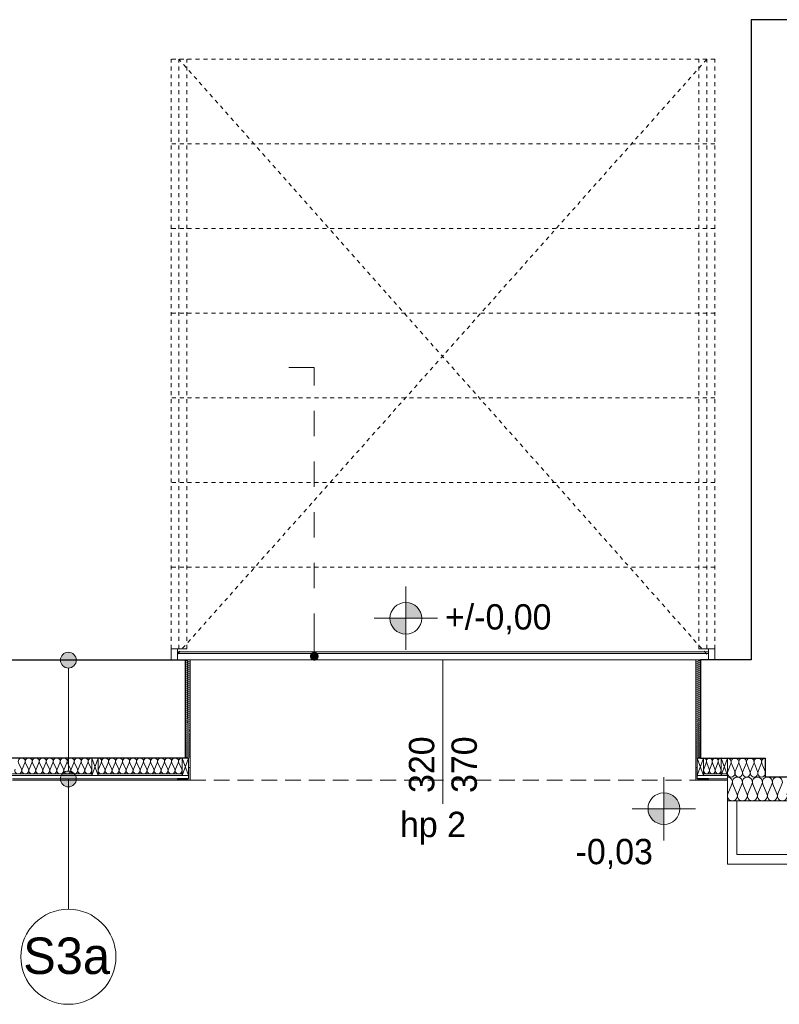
# Model space of a CAD drawing. Extents: x -515158 to -464725, y 20769 to 114053.
# Tile 17 of 69: x -493563 to -488771, y 31423 to 37638. Entities that reach past the tile are written whole.
import ezdxf

# ---------------------------------------------------------------- set-up
doc = ezdxf.new("R2010")
doc.units = 0
doc.header["$MEASUREMENT"] = 0
for name, pattern in [('Hidden Line', [50, 25, -25]), ('Krawędzie ukryte', [150, 100, -50]), ('Przerywana', [320, 160, -160])]:
    doc.linetypes.add(name, pattern=pattern)
for name, color, linetype, lineweight in [('#podkład', 252, 'Continuous', 9), ('Arch ocieplenie_Nr_Pióra__21', 252, 'Continuous', 9), ('Arch ocieplenie_Nr_Pióra__25', 252, 'Continuous', 15), ('Arch ocieplenie_Nr_Pióra__44', 252, 'Continuous', 9), ('Arch opisy_Nr_Pióra__1', 252, 'Continuous', 25), ('Arch opisy_Nr_Pióra__21', 252, 'Continuous', 9), ('Arch stropy_Nr_Pióra__21', 252, 'Continuous', 9), ('Arch teren_Nr_Pióra__5', 252, 'Continuous', 13), ('Arch wykończenie_Nr_Pióra__3', 252, 'Continuous', 18), ('Arch wykończenie_Nr_Pióra__9', 252, 'Continuous', 9), ('INWENT RZĘDNE_Nr_Pióra__21', 252, 'Continuous', 9), ('INWENT. DRZWI_Nr_Pióra__21', 252, 'Continuous', 9), ('INWENT. OKNA_Nr_Pióra__21', 252, 'Continuous', 9), ('INWENT. OKNA_Nr_Pióra__5', 252, 'Continuous', 13), ('INWENT.ŚCIANY_Nr_Pióra__1', 252, 'Continuous', 25), ('Istniejące stropy_Nr_Pióra__5', 252, 'Continuous', 13)]:
    doc.layers.add(name, color=color, linetype=linetype, lineweight=lineweight)
doc.styles.add('GENERATED_STYLE_3', font='txt')
doc.styles.add('GENERATED_STYLE_7', font='txt')

# ---------------------------------------------------------------- blocks, each defined once
blk = doc.blocks.new('ARROWHEAD_11')
at = {"color": 0, "linetype": 'Continuous', "lineweight": 0}
blk.add_line((0, 0), (-1, 0), dxfattribs=at)
at = {"color": 0, "linetype": 'Continuous', "lineweight": 0, "const_width": 0.25, "flags": 128}
blk.add_lwpolyline([(-0.125, 0, 1), (0.125, 0, 1)], format="xyb", close=True, dxfattribs=at)
blk = doc.blocks.new('parter')
at = {"layer": 'Arch opisy_Nr_Pióra__21', "linetype": 'Continuous'}
for points in [[(-493205.8, 33595.6), (-493209.6, 33614.8), (-493220.4, 33631), (-493236.6, 33641.8), (-493255.8, 33645.6), (-493274.9, 33641.8), (-493291.1, 33631), (-493302, 33614.8), (-493305.8, 33595.6), (-493302, 33576.5), (-493291.1, 33560.3), (-493274.9, 33549.4), (-493255.8, 33545.6), (-493236.6, 33549.4), (-493220.4, 33560.3), (-493209.6, 33576.5)], [(-493205.8, 32845.6), (-493209.6, 32864.8), (-493220.4, 32881), (-493236.6, 32891.8), (-493255.8, 32895.6), (-493274.9, 32891.8), (-493291.1, 32881), (-493302, 32864.8), (-493305.8, 32845.6), (-493302, 32826.5), (-493291.1, 32810.3), (-493274.9, 32799.4), (-493255.8, 32795.6), (-493236.6, 32799.4), (-493220.4, 32810.3), (-493209.6, 32826.5)]]:
    blk.add_hatch(color=252, dxfattribs=at).paths.add_polyline_path(points, flags=0)
at = {"layer": 'INWENT RZĘDNE_Nr_Pióra__21', "linetype": 'Continuous'}
for points in [[(-491126.8, 33859.6), (-491026.8, 33859.6), (-491034.4, 33897.8), (-491056.1, 33930.3), (-491088.5, 33952), (-491126.8, 33959.6)], [(-491126.8, 33859.6), (-491226.8, 33859.6), (-491219.2, 33821.3), (-491197.5, 33788.9), (-491165.1, 33767.2), (-491126.8, 33759.6)], [(-489499.1, 32657.6), (-489399.1, 32657.6), (-489406.8, 32695.9), (-489428.4, 32728.3), (-489460.9, 32750), (-489499.1, 32757.6)], [(-489499.1, 32657.6), (-489599.1, 32657.6), (-489591.5, 32619.4), (-489569.9, 32586.9), (-489537.4, 32565.2), (-489499.1, 32557.6)]]:
    blk.add_hatch(color=252, dxfattribs=at).paths.add_polyline_path(points, flags=0)
at = {"layer": 'Arch ocieplenie_Nr_Pióra__21', "color": 252, "linetype": 'Continuous'}
for p, q in [((-492498.3, 32917.6), (-492498.3, 32847.6)), ((-492488.3, 32917.6), (-492498.3, 32917.6)), ((-492488.3, 32837.6), (-492488.3, 32917.6)), ((-489298.3, 32917.6), (-489288.3, 32917.6)), ((-489298.3, 32837.6), (-489298.3, 32917.6)), ((-489288.3, 32917.6), (-489288.3, 32847.6)), ((-492568.3, 32847.6), (-492568.3, 32837.6)), ((-492498.3, 32847.6), (-492568.3, 32847.6)), ((-492568.3, 32837.6), (-492488.3, 32837.6)), ((-489218.3, 32837.6), (-489298.3, 32837.6)), ((-489288.3, 32847.6), (-489218.3, 32847.6)), ((-489218.3, 32847.6), (-489218.3, 32837.6))]:
    blk.add_line(p, q, dxfattribs=at)
at = {"layer": 'Arch ocieplenie_Nr_Pióra__25', "color": 252, "linetype": 'Continuous', "lineweight": 0}
for points in [[(-492488.3, 32837.6), (-492498.3, 32917.6), (-492488.3, 32917.6)], [(-492498.3, 32837.6), (-492498.3, 32917.6), (-492488.3, 32837.6)], [(-489288.3, 32837.6), (-489298.3, 32917.6), (-489288.3, 32917.6)], [(-489298.3, 32837.6), (-489298.3, 32917.6), (-489288.3, 32837.6)], [(-492498.3, 32837.6), (-492568.3, 32847.6), (-492498.3, 32847.6)], [(-492568.3, 32837.6), (-492568.3, 32847.6), (-492498.3, 32837.6)], [(-489218.3, 32837.6), (-489288.3, 32847.6), (-489218.3, 32847.6)], [(-489288.3, 32837.6), (-489288.3, 32847.6), (-489218.3, 32837.6)]]:
    blk.add_solid(points, dxfattribs=at)
at = {"layer": 'Arch ocieplenie_Nr_Pióra__44', "color": 252, "linetype": 'Continuous'}
for p, q in [((-492509.4, 33591.8), (-492497.3, 33597.1)), ((-492497.3, 33585.5), (-492509.4, 33590.8)), ((-492509.4, 33579.2), (-492497.3, 33584.4)), ((-492497.3, 33572.9), (-492509.4, 33578.1)), ((-492509.4, 33566.5), (-492497.3, 33571.8)), ((-492497.3, 33560.2), (-492509.4, 33565.5)), ((-492509.4, 33553.9), (-492497.3, 33559.1)), ((-489277.3, 33591.8), (-489289.4, 33597.1)), ((-489289.4, 33585.5), (-489277.3, 33590.8)), ((-489277.3, 33579.2), (-489289.4, 33584.4)), ((-489289.4, 33572.9), (-489277.3, 33578.1)), ((-489277.3, 33566.5), (-489289.4, 33571.8)), ((-489289.4, 33560.2), (-489277.3, 33565.5)), ((-489277.3, 33553.9), (-489289.4, 33559.1)), ((-492497.3, 33547.6), (-492509.4, 33552.8)), ((-492509.4, 33541.2), (-492497.3, 33546.5)), ((-492497.3, 33534.9), (-492509.4, 33540.2)), ((-492509.4, 33528.6), (-492497.3, 33533.8)), ((-492497.3, 33522.2), (-492509.4, 33527.5)), ((-492509.4, 33515.9), (-492497.3, 33521.2)), ((-492497.3, 33509.6), (-492509.4, 33514.9)), ((-492509.4, 33503.3), (-492497.3, 33508.5)), ((-492497.3, 33496.9), (-492509.4, 33502.2)), ((-489289.4, 33547.6), (-489277.3, 33552.8)), ((-489277.3, 33541.2), (-489289.4, 33546.5)), ((-489289.4, 33534.9), (-489277.3, 33540.2)), ((-489277.3, 33528.6), (-489289.4, 33533.8)), ((-489289.4, 33522.2), (-489277.3, 33527.5)), ((-489277.3, 33515.9), (-489289.4, 33521.2)), ((-489289.4, 33509.6), (-489277.3, 33514.9)), ((-489277.3, 33503.3), (-489289.4, 33508.5)), ((-489289.4, 33496.9), (-489277.3, 33502.2)), ((-492509.4, 33490.6), (-492497.3, 33495.9)), ((-492497.3, 33484.3), (-492509.4, 33489.5)), ((-492509.4, 33478), (-492497.3, 33483.2)), ((-492497.3, 33471.6), (-492509.4, 33476.9)), ((-492509.4, 33465.3), (-492497.3, 33470.6)), ((-492497.3, 33459), (-492509.4, 33464.2)), ((-492509.4, 33452.7), (-492497.3, 33457.9)), ((-492497.3, 33446.3), (-492509.4, 33451.6)), ((-492509.4, 33440), (-492497.3, 33445.3)), ((-492497.3, 33433.7), (-492509.4, 33438.9)), ((-489277.3, 33490.6), (-489289.4, 33495.9)), ((-489289.4, 33484.3), (-489277.3, 33489.5)), ((-489277.3, 33478), (-489289.4, 33483.2)), ((-489289.4, 33471.6), (-489277.3, 33476.9)), ((-489277.3, 33465.3), (-489289.4, 33470.6)), ((-489289.4, 33459), (-489277.3, 33464.2)), ((-489277.3, 33452.7), (-489289.4, 33457.9)), ((-489289.4, 33446.3), (-489277.3, 33451.6)), ((-489277.3, 33440), (-489289.4, 33445.3)), ((-489289.4, 33433.7), (-489277.3, 33438.9)), ((-492509.4, 33427.3), (-492497.3, 33432.6)), ((-492497.3, 33421), (-492509.4, 33426.3)), ((-492509.4, 33414.7), (-492497.3, 33420)), ((-492497.3, 33408.4), (-492509.4, 33413.6)), ((-492509.4, 33402), (-492497.3, 33407.3)), ((-492497.3, 33395.7), (-492509.4, 33401)), ((-492509.4, 33389.4), (-492497.3, 33394.7)), ((-492497.3, 33383.1), (-492509.4, 33388.3)), ((-492509.4, 33376.7), (-492497.3, 33382)), ((-492497.3, 33370.4), (-492509.4, 33375.7)), ((-489277.3, 33427.3), (-489289.4, 33432.6)), ((-489289.4, 33421), (-489277.3, 33426.3)), ((-489277.3, 33414.7), (-489289.4, 33420)), ((-489289.4, 33408.4), (-489277.3, 33413.6)), ((-489277.3, 33402), (-489289.4, 33407.3)), ((-489289.4, 33395.7), (-489277.3, 33401)), ((-489277.3, 33389.4), (-489289.4, 33394.7)), ((-489289.4, 33383.1), (-489277.3, 33388.3)), ((-489277.3, 33376.7), (-489289.4, 33382)), ((-489289.4, 33370.4), (-489277.3, 33375.7)), ((-492509.4, 33364.1), (-492497.3, 33369.3)), ((-492497.3, 33357.8), (-492509.4, 33363)), ((-492509.4, 33351.4), (-492497.3, 33356.7)), ((-492497.3, 33345.1), (-492509.4, 33350.4)), ((-492509.4, 33338.8), (-492497.3, 33344)), ((-492497.3, 33332.4), (-492509.4, 33337.7)), ((-492509.4, 33326.1), (-492497.3, 33331.4)), ((-492497.3, 33319.8), (-492509.4, 33325.1)), ((-492509.4, 33313.5), (-492497.3, 33318.7)), ((-492497.3, 33307.1), (-492509.4, 33312.4)), ((-489277.3, 33364.1), (-489289.4, 33369.3)), ((-489289.4, 33357.8), (-489277.3, 33363)), ((-489277.3, 33351.4), (-489289.4, 33356.7)), ((-489289.4, 33345.1), (-489277.3, 33350.4)), ((-489277.3, 33338.8), (-489289.4, 33344)), ((-489289.4, 33332.4), (-489277.3, 33337.7)), ((-489277.3, 33326.1), (-489289.4, 33331.4)), ((-489289.4, 33319.8), (-489277.3, 33325.1)), ((-489277.3, 33313.5), (-489289.4, 33318.7)), ((-489289.4, 33307.1), (-489277.3, 33312.4)), ((-492509.4, 33300.8), (-492497.3, 33306.1)), ((-492497.3, 33294.5), (-492509.4, 33299.8)), ((-492509.4, 33288.2), (-492497.3, 33293.4)), ((-492497.3, 33281.8), (-492509.4, 33287.1)), ((-492509.4, 33275.5), (-492497.3, 33280.8)), ((-492497.3, 33269.2), (-492509.4, 33274.4)), ((-492509.4, 33262.9), (-492497.3, 33268.1)), ((-492497.3, 33256.5), (-492509.4, 33261.8)), ((-492509.4, 33250.2), (-492497.3, 33255.5)), ((-492497.3, 33243.9), (-492509.4, 33249.1)), ((-489277.3, 33300.8), (-489289.4, 33306.1)), ((-489289.4, 33294.5), (-489277.3, 33299.8)), ((-489277.3, 33288.2), (-489289.4, 33293.4)), ((-489289.4, 33281.8), (-489277.3, 33287.1)), ((-489277.3, 33275.5), (-489289.4, 33280.8)), ((-489289.4, 33269.2), (-489277.3, 33274.4)), ((-489277.3, 33262.9), (-489289.4, 33268.1)), ((-489289.4, 33256.5), (-489277.3, 33261.8)), ((-489277.3, 33250.2), (-489289.4, 33255.5)), ((-489289.4, 33243.9), (-489277.3, 33249.1)), ((-492509.4, 33237.6), (-492497.3, 33242.8)), ((-492497.3, 33231.2), (-492509.4, 33236.5)), ((-492509.4, 33224.9), (-492497.3, 33230.2)), ((-492497.3, 33218.6), (-492509.4, 33223.8)), ((-492509.4, 33212.2), (-492497.3, 33217.5)), ((-492497.3, 33205.9), (-492509.4, 33211.2)), ((-492509.4, 33199.6), (-492497.3, 33204.9)), ((-492497.3, 33193.3), (-492509.4, 33198.5)), ((-492509.4, 33186.9), (-492497.3, 33192.2)), ((-489277.3, 33237.6), (-489289.4, 33242.8)), ((-489289.4, 33231.2), (-489277.3, 33236.5)), ((-489277.3, 33224.9), (-489289.4, 33230.2)), ((-489289.4, 33218.6), (-489277.3, 33223.8)), ((-489277.3, 33212.2), (-489289.4, 33217.5)), ((-489289.4, 33205.9), (-489277.3, 33211.2)), ((-489277.3, 33199.6), (-489289.4, 33204.9)), ((-489289.4, 33193.3), (-489277.3, 33198.5)), ((-489277.3, 33186.9), (-489289.4, 33192.2)), ((-492497.3, 33180.6), (-492509.4, 33185.9)), ((-492509.4, 33174.3), (-492497.3, 33179.5)), ((-492497.3, 33168), (-492509.4, 33173.2)), ((-492509.4, 33161.6), (-492497.3, 33166.9)), ((-492497.3, 33155.3), (-492509.4, 33160.6)), ((-492509.4, 33149), (-492497.3, 33154.2)), ((-492497.3, 33142.7), (-492509.4, 33147.9)), ((-492509.4, 33136.3), (-492497.3, 33141.6)), ((-492497.3, 33130), (-492509.4, 33135.3)), ((-492509.4, 33123.7), (-492497.3, 33128.9)), ((-489289.4, 33180.6), (-489277.3, 33185.9)), ((-489277.3, 33174.3), (-489289.4, 33179.5)), ((-489289.4, 33168), (-489277.3, 33173.2)), ((-489277.3, 33161.6), (-489289.4, 33166.9)), ((-489289.4, 33155.3), (-489277.3, 33160.6)), ((-489277.3, 33149), (-489289.4, 33154.2)), ((-489289.4, 33142.7), (-489277.3, 33147.9)), ((-489277.3, 33136.3), (-489289.4, 33141.6)), ((-489289.4, 33130), (-489277.3, 33135.3)), ((-489277.3, 33123.7), (-489289.4, 33128.9)), ((-492497.3, 33117.3), (-492509.4, 33122.6)), ((-492509.4, 33111), (-492497.3, 33116.3)), ((-492497.3, 33104.7), (-492509.4, 33110)), ((-492509.4, 33098.4), (-492497.3, 33103.6)), ((-492497.3, 33092), (-492509.4, 33097.3)), ((-492509.4, 33085.7), (-492497.3, 33091)), ((-492497.3, 33079.4), (-492509.4, 33084.7)), ((-492509.4, 33073.1), (-492497.3, 33078.3)), ((-492497.3, 33066.7), (-492509.4, 33072)), ((-492509.4, 33060.4), (-492497.3, 33065.7)), ((-489289.4, 33117.3), (-489277.3, 33122.6)), ((-489277.3, 33111), (-489289.4, 33116.3)), ((-489289.4, 33104.7), (-489277.3, 33110)), ((-489277.3, 33098.4), (-489289.4, 33103.6)), ((-489289.4, 33092), (-489277.3, 33097.3)), ((-489277.3, 33085.7), (-489289.4, 33091)), ((-489289.4, 33079.4), (-489277.3, 33084.7)), ((-489277.3, 33073.1), (-489289.4, 33078.3)), ((-489289.4, 33066.7), (-489277.3, 33072)), ((-489277.3, 33060.4), (-489289.4, 33065.7)), ((-492497.3, 33054.1), (-492509.4, 33059.3)), ((-492509.4, 33047.8), (-492497.3, 33053)), ((-492497.3, 33041.4), (-492509.4, 33046.7)), ((-492509.4, 33035.1), (-492497.3, 33040.4)), ((-492497.3, 33028.8), (-492509.4, 33034)), ((-492509.4, 33022.4), (-492497.3, 33027.7)), ((-492497.3, 33016.1), (-492509.4, 33021.4)), ((-492509.4, 33009.8), (-492497.3, 33015.1)), ((-492497.3, 33003.5), (-492509.4, 33008.7)), ((-492509.4, 32997.1), (-492497.3, 33002.4)), ((-489289.4, 33054.1), (-489277.3, 33059.3)), ((-489277.3, 33047.8), (-489289.4, 33053)), ((-489289.4, 33041.4), (-489277.3, 33046.7)), ((-489277.3, 33035.1), (-489289.4, 33040.4)), ((-489289.4, 33028.8), (-489277.3, 33034)), ((-489277.3, 33022.4), (-489289.4, 33027.7)), ((-489289.4, 33016.1), (-489277.3, 33021.4)), ((-489277.3, 33009.8), (-489289.4, 33015.1)), ((-489289.4, 33003.5), (-489277.3, 33008.7)), ((-489277.3, 32997.1), (-489289.4, 33002.4)), ((-493551.8, 32907.4), (-493570.2, 32947.8)), ((-493529.8, 32947.8), (-493548.1, 32907.4)), ((-493507.7, 32907.4), (-493526.1, 32947.8)), ((-493485.6, 32947.8), (-493504, 32907.4)), ((-493463.5, 32907.4), (-493481.9, 32947.8)), ((-493441.4, 32947.8), (-493459.8, 32907.4)), ((-493419.3, 32907.4), (-493437.7, 32947.8)), ((-493397.3, 32947.8), (-493415.6, 32907.4)), ((-493375.2, 32907.4), (-493393.6, 32947.8)), ((-493353.1, 32947.8), (-493371.5, 32907.4)), ((-493331, 32907.4), (-493349.4, 32947.8)), ((-493308.9, 32947.8), (-493327.3, 32907.4)), ((-493286.8, 32907.4), (-493305.2, 32947.8)), ((-493264.8, 32947.8), (-493283.1, 32907.4)), ((-493242.7, 32907.4), (-493261.1, 32947.8)), ((-493220.6, 32947.8), (-493239, 32907.4)), ((-493198.5, 32907.4), (-493216.9, 32947.8)), ((-493176.4, 32947.8), (-493194.8, 32907.4)), ((-493154.3, 32907.4), (-493172.7, 32947.8)), ((-493132.3, 32947.8), (-493150.6, 32907.4)), ((-493110.2, 32907.4), (-493128.6, 32947.8)), ((-493066.5, 32907.4), (-493048.1, 32947.8)), ((-493044.4, 32947.8), (-493026, 32907.4)), ((-493022.3, 32907.4), (-493003.9, 32947.8)), ((-493000.2, 32947.8), (-492981.8, 32907.4)), ((-492978.1, 32907.4), (-492959.8, 32947.8)), ((-492956.1, 32947.8), (-492937.7, 32907.4)), ((-492934, 32907.4), (-492915.6, 32947.8)), ((-492911.9, 32947.8), (-492893.5, 32907.4)), ((-492889.8, 32907.4), (-492871.4, 32947.8)), ((-492867.7, 32947.8), (-492849.3, 32907.4)), ((-492845.6, 32907.4), (-492827.3, 32947.8)), ((-492823.6, 32947.8), (-492805.2, 32907.4)), ((-492801.5, 32907.4), (-492783.1, 32947.8)), ((-492779.4, 32947.8), (-492761, 32907.4)), ((-492757.3, 32907.4), (-492738.9, 32947.8)), ((-492735.2, 32947.8), (-492716.8, 32907.4)), ((-492713.1, 32907.4), (-492694.8, 32947.8)), ((-492691.1, 32947.8), (-492672.7, 32907.4)), ((-492669, 32907.4), (-492650.6, 32947.8)), ((-492646.9, 32947.8), (-492628.5, 32907.4)), ((-492624.8, 32907.4), (-492606.4, 32947.8)), ((-492602.7, 32947.8), (-492584.3, 32907.4)), ((-492580.6, 32907.4), (-492562.3, 32947.8)), ((-492558.6, 32947.8), (-492540.2, 32907.4)), ((-492497.3, 32990.8), (-492509.4, 32996.1)), ((-492509.4, 32984.5), (-492497.3, 32989.8)), ((-492497.3, 32978.2), (-492509.4, 32983.4)), ((-489289.4, 32990.8), (-489277.3, 32996.1)), ((-489277.3, 32984.5), (-489289.4, 32989.8)), ((-489289.4, 32978.2), (-489277.3, 32983.4)), ((-489231.5, 32947.8), (-489246.8, 32907.4)), ((-489213.2, 32907.4), (-489228.5, 32947.8)), ((-489194.9, 32947.8), (-489210.1, 32907.4)), ((-489176.5, 32907.4), (-489191.8, 32947.8)), ((-489158.2, 32947.8), (-489173.5, 32907.4)), ((-489139.9, 32907.4), (-489155.1, 32947.8)), ((-489076.3, 32941.9), (-489096.3, 32893.4)), ((-489052.3, 32893.4), (-489072.3, 32941.9)), ((-489028.3, 32941.9), (-489048.3, 32893.4)), ((-489004.3, 32893.4), (-489024.3, 32941.9)), ((-488980.3, 32941.9), (-489000.3, 32893.4)), ((-488956.3, 32893.4), (-488976.3, 32941.9)), ((-488932.3, 32941.9), (-488952.3, 32893.4)), ((-488908.3, 32893.4), (-488928.3, 32941.9)), ((-488884.3, 32941.9), (-488904.3, 32893.4)), ((-488860.3, 32893.4), (-488880.3, 32941.9)), ((-489095.7, 32752.3), (-489069.4, 32812.9)), ((-489064.1, 32812.9), (-489037.9, 32752.3)), ((-489032.6, 32752.3), (-489006.3, 32812.9)), ((-489001, 32812.9), (-488974.8, 32752.3)), ((-488969.5, 32752.3), (-488943.2, 32812.9)), ((-488937.9, 32812.9), (-488911.7, 32752.3)), ((-488906.4, 32752.3), (-488880.1, 32812.9)), ((-488874.8, 32812.9), (-488848.6, 32752.3)), ((-488843.3, 32752.3), (-488817, 32812.9)), ((-488811.7, 32812.9), (-488785.5, 32752.3)), ((-488780.2, 32752.3), (-488753.9, 32812.9))]:
    blk.add_line(p, q, dxfattribs=at)
for centre, major_axis, ratio, start_param, end_param in [((-492511.9, 33585), (-6.38, 0), 0.991566, 4.299595, 8.266774), ((-492511.9, 33572.3), (-6.38, 0), 0.991566, 4.299595, 8.266774), ((-492511.9, 33559.7), (-6.38, 0), 0.991566, 4.299595, 8.266774), ((-492511.9, 33597.6), (-6.38, 0), 0.991566, 0, 1.983589), ((-492494.7, 33591.3), (-6.38, 0), 0.991566, 1.158003, 5.125183), ((-492494.7, 33578.7), (-6.38, 0), 0.991566, 1.158003, 5.125183), ((-492494.7, 33566), (-6.38, 0), 0.991566, 1.158003, 5.125183), ((-492494.7, 33553.3), (-6.38, 0), 0.991566, 1.158003, 5.125183), ((-489291.9, 33591.3), (-6.38, 0), 0.991566, 4.299595, 8.266775), ((-489291.9, 33578.7), (-6.38, 0), 0.991566, 4.299595, 8.266775), ((-489291.9, 33566), (-6.38, 0), 0.991566, 4.299595, 8.266775), ((-489291.9, 33553.3), (-6.38, 0), 0.991566, 4.299595, 8.266775), ((-489274.7, 33597.6), (-6.38, 0), 0.991566, 1.158004, 3.141593), ((-489274.7, 33585), (-6.38, 0), 0.991566, 1.158004, 5.125183), ((-489274.7, 33572.3), (-6.38, 0), 0.991566, 1.158004, 5.125183), ((-489274.7, 33559.7), (-6.38, 0), 0.991566, 1.158004, 5.125183), ((-492511.9, 33547), (-6.38, 0), 0.991566, 4.299595, 8.266774), ((-492511.9, 33534.4), (-6.38, 0), 0.991566, 4.299595, 8.266774), ((-492511.9, 33521.7), (-6.38, 0), 0.991566, 4.299595, 8.266774), ((-492511.9, 33509.1), (-6.38, 0), 0.991566, 4.299595, 8.266774), ((-492511.9, 33496.4), (-6.38, 0), 0.991566, 4.299595, 8.266774), ((-492494.7, 33540.7), (-6.38, 0), 0.991566, 1.158003, 5.125183), ((-492494.7, 33528), (-6.38, 0), 0.991566, 1.158003, 5.125183), ((-492494.7, 33515.4), (-6.38, 0), 0.991566, 1.158003, 5.125183), ((-492494.7, 33502.7), (-6.38, 0), 0.991566, 1.158003, 5.125183), ((-492494.7, 33490.1), (-6.38, 0), 0.991566, 1.158003, 5.125183), ((-489291.9, 33540.7), (-6.38, 0), 0.991566, 4.299595, 8.266775), ((-489291.9, 33528), (-6.38, 0), 0.991566, 4.299595, 8.266775), ((-489291.9, 33515.4), (-6.38, 0), 0.991566, 4.299595, 8.266775), ((-489291.9, 33502.7), (-6.38, 0), 0.991566, 4.299595, 8.266775), ((-489291.9, 33490.1), (-6.38, 0), 0.991566, 4.299595, 8.266775), ((-489274.7, 33547), (-6.38, 0), 0.991566, 1.158004, 5.125183), ((-489274.7, 33534.4), (-6.38, 0), 0.991566, 1.158004, 5.125183), ((-489274.7, 33521.7), (-6.38, 0), 0.991566, 1.158004, 5.125183), ((-489274.7, 33509.1), (-6.38, 0), 0.991566, 1.158004, 5.125183), ((-489274.7, 33496.4), (-6.38, 0), 0.991566, 1.158004, 5.125183), ((-492511.9, 33483.8), (-6.38, 0), 0.991566, 4.299595, 8.266774), ((-492511.9, 33471.1), (-6.38, 0), 0.991566, 4.299595, 8.266774), ((-492511.9, 33458.4), (-6.38, 0), 0.991566, 4.299595, 8.266774), ((-492511.9, 33445.8), (-6.38, 0), 0.991566, 4.299595, 8.266774), ((-492511.9, 33433.1), (-6.38, 0), 0.991566, 4.299595, 8.266774), ((-492494.7, 33477.4), (-6.38, 0), 0.991566, 1.158003, 5.125183), ((-492494.7, 33464.8), (-6.38, 0), 0.991566, 1.158003, 5.125183), ((-492494.7, 33452.1), (-6.38, 0), 0.991566, 1.158003, 5.125183), ((-492494.7, 33439.5), (-6.38, 0), 0.991566, 1.158003, 5.125183), ((-489291.9, 33477.4), (-6.38, 0), 0.991566, 4.299595, 8.266775), ((-489291.9, 33464.8), (-6.38, 0), 0.991566, 4.299595, 8.266775), ((-489291.9, 33452.1), (-6.38, 0), 0.991566, 4.299595, 8.266775), ((-489291.9, 33439.5), (-6.38, 0), 0.991566, 4.299595, 8.266775), ((-489274.7, 33483.8), (-6.38, 0), 0.991566, 1.158004, 5.125183), ((-489274.7, 33471.1), (-6.38, 0), 0.991566, 1.158004, 5.125183), ((-489274.7, 33458.4), (-6.38, 0), 0.991566, 1.158004, 5.125183), ((-489274.7, 33445.8), (-6.38, 0), 0.991566, 1.158004, 5.125183), ((-489274.7, 33433.1), (-6.38, 0), 0.991566, 1.158004, 5.125183), ((-492511.9, 33420.5), (-6.38, 0), 0.991566, 4.299595, 8.266774), ((-492511.9, 33407.8), (-6.38, 0), 0.991566, 4.299595, 8.266774), ((-492511.9, 33395.2), (-6.38, 0), 0.991566, 4.299595, 8.266774), ((-492511.9, 33382.5), (-6.38, 0), 0.991566, 4.299595, 8.266774), ((-492511.9, 33369.9), (-6.38, 0), 0.991566, 4.299595, 8.266774), ((-492494.7, 33426.8), (-6.38, 0), 0.991566, 1.158003, 5.125183), ((-492494.7, 33414.2), (-6.38, 0), 0.991566, 1.158003, 5.125183), ((-492494.7, 33401.5), (-6.38, 0), 0.991566, 1.158003, 5.125183), ((-492494.7, 33388.9), (-6.38, 0), 0.991566, 1.158003, 5.125183), ((-492494.7, 33376.2), (-6.38, 0), 0.991566, 1.158003, 5.125183), ((-489291.9, 33426.8), (-6.38, 0), 0.991566, 4.299595, 8.266775), ((-489291.9, 33414.2), (-6.38, 0), 0.991566, 4.299595, 8.266775), ((-489291.9, 33401.5), (-6.38, 0), 0.991566, 4.299595, 8.266775), ((-489291.9, 33388.9), (-6.38, 0), 0.991566, 4.299595, 8.266775), ((-489291.9, 33376.2), (-6.38, 0), 0.991566, 4.299595, 8.266775), ((-489274.7, 33420.5), (-6.38, 0), 0.991566, 1.158004, 5.125183), ((-489274.7, 33407.8), (-6.38, 0), 0.991566, 1.158004, 5.125183), ((-489274.7, 33395.2), (-6.38, 0), 0.991566, 1.158004, 5.125183), ((-489274.7, 33382.5), (-6.38, 0), 0.991566, 1.158004, 5.125183), ((-489274.7, 33369.9), (-6.38, 0), 0.991566, 1.158004, 5.125183), ((-492511.9, 33357.2), (-6.38, 0), 0.991566, 4.299595, 8.266774), ((-492511.9, 33344.6), (-6.38, 0), 0.991566, 4.299595, 8.266774), ((-492511.9, 33331.9), (-6.38, 0), 0.991566, 4.299595, 8.266774), ((-492511.9, 33319.3), (-6.38, 0), 0.991566, 4.299595, 8.266774), ((-492511.9, 33306.6), (-6.38, 0), 0.991566, 4.299595, 8.266774), ((-492494.7, 33363.5), (-6.38, 0), 0.991566, 1.158003, 5.125183), ((-492494.7, 33350.9), (-6.38, 0), 0.991566, 1.158003, 5.125183), ((-492494.7, 33338.2), (-6.38, 0), 0.991566, 1.158003, 5.125183), ((-492494.7, 33325.6), (-6.38, 0), 0.991566, 1.158003, 5.125183), ((-492494.7, 33312.9), (-6.38, 0), 0.991566, 1.158003, 5.125183), ((-489291.9, 33363.5), (-6.38, 0), 0.991566, 4.299595, 8.266775), ((-489291.9, 33350.9), (-6.38, 0), 0.991566, 4.299595, 8.266775), ((-489291.9, 33338.2), (-6.38, 0), 0.991566, 4.299595, 8.266775), ((-489291.9, 33325.6), (-6.38, 0), 0.991566, 4.299595, 8.266775), ((-489291.9, 33312.9), (-6.38, 0), 0.991566, 4.299595, 8.266775), ((-489274.7, 33357.2), (-6.38, 0), 0.991566, 1.158004, 5.125183), ((-489274.7, 33344.6), (-6.38, 0), 0.991566, 1.158004, 5.125183), ((-489274.7, 33331.9), (-6.38, 0), 0.991566, 1.158004, 5.125183), ((-489274.7, 33319.3), (-6.38, 0), 0.991566, 1.158004, 5.125183), ((-489274.7, 33306.6), (-6.38, 0), 0.991566, 1.158004, 5.125183), ((-492511.9, 33294), (-6.38, 0), 0.991566, 4.299595, 8.266774), ((-492511.9, 33281.3), (-6.38, 0), 0.991566, 4.299595, 8.266774), ((-492511.9, 33268.7), (-6.38, 0), 0.991566, 4.299595, 8.266774), ((-492511.9, 33256), (-6.38, 0), 0.991566, 4.299595, 8.266774), ((-492511.9, 33243.3), (-6.38, 0), 0.991566, 4.299595, 8.266774), ((-492494.7, 33300.3), (-6.38, 0), 0.991566, 1.158003, 5.125183), ((-492494.7, 33287.6), (-6.38, 0), 0.991566, 1.158003, 5.125183), ((-492494.7, 33275), (-6.38, 0), 0.991566, 1.158003, 5.125183), ((-492494.7, 33262.3), (-6.38, 0), 0.991566, 1.158003, 5.125183), ((-492494.7, 33249.7), (-6.38, 0), 0.991566, 1.158003, 5.125183), ((-489291.9, 33300.3), (-6.38, 0), 0.991566, 4.299595, 8.266775), ((-489291.9, 33287.6), (-6.38, 0), 0.991566, 4.299595, 8.266775), ((-489291.9, 33275), (-6.38, 0), 0.991566, 4.299595, 8.266775), ((-489291.9, 33262.3), (-6.38, 0), 0.991566, 4.299595, 8.266775), ((-489291.9, 33249.7), (-6.38, 0), 0.991566, 4.299595, 8.266775), ((-489274.7, 33294), (-6.38, 0), 0.991566, 1.158004, 5.125183), ((-489274.7, 33281.3), (-6.38, 0), 0.991566, 1.158004, 5.125183), ((-489274.7, 33268.7), (-6.38, 0), 0.991566, 1.158004, 5.125183), ((-489274.7, 33256), (-6.38, 0), 0.991566, 1.158004, 5.125183), ((-489274.7, 33243.3), (-6.38, 0), 0.991566, 1.158004, 5.125183), ((-492511.9, 33230.7), (-6.38, 0), 0.991566, 4.299595, 8.266774), ((-492511.9, 33218), (-6.38, 0), 0.991566, 4.299595, 8.266774), ((-492511.9, 33205.4), (-6.38, 0), 0.991566, 4.299595, 8.266774), ((-492511.9, 33192.7), (-6.38, 0), 0.991566, 4.299595, 8.266774), ((-492511.9, 33180.1), (-6.38, 0), 0.991566, 4.299595, 8.266774), ((-492494.7, 33237), (-6.38, 0), 0.991566, 1.158003, 5.125183), ((-492494.7, 33224.4), (-6.38, 0), 0.991566, 1.158003, 5.125183), ((-492494.7, 33211.7), (-6.38, 0), 0.991566, 1.158003, 5.125183), ((-492494.7, 33199.1), (-6.38, 0), 0.991566, 1.158003, 5.125183), ((-492494.7, 33186.4), (-6.38, 0), 0.991566, 1.158003, 5.125183), ((-489291.9, 33237), (-6.38, 0), 0.991566, 4.299595, 8.266775), ((-489291.9, 33224.4), (-6.38, 0), 0.991566, 4.299595, 8.266775), ((-489291.9, 33211.7), (-6.38, 0), 0.991566, 4.299595, 8.266775), ((-489291.9, 33199.1), (-6.38, 0), 0.991566, 4.299595, 8.266775), ((-489291.9, 33186.4), (-6.38, 0), 0.991566, 4.299595, 8.266775), ((-489274.7, 33230.7), (-6.38, 0), 0.991566, 1.158004, 5.125183), ((-489274.7, 33218), (-6.38, 0), 0.991566, 1.158004, 5.125183), ((-489274.7, 33205.4), (-6.38, 0), 0.991566, 1.158004, 5.125183), ((-489274.7, 33192.7), (-6.38, 0), 0.991566, 1.158004, 5.125183), ((-489274.7, 33180.1), (-6.38, 0), 0.991566, 1.158004, 5.125183), ((-492511.9, 33167.4), (-6.38, 0), 0.991566, 4.299595, 8.266774), ((-492511.9, 33154.8), (-6.38, 0), 0.991566, 4.299595, 8.266774), ((-492511.9, 33142.1), (-6.38, 0), 0.991566, 4.299595, 8.266774), ((-492511.9, 33129.5), (-6.38, 0), 0.991566, 4.299595, 8.266774), ((-492511.9, 33116.8), (-6.38, 0), 0.991566, 4.299595, 8.266774), ((-492494.7, 33173.8), (-6.38, 0), 0.991566, 1.158003, 5.125183), ((-492494.7, 33161.1), (-6.38, 0), 0.991566, 1.158003, 5.125183), ((-492494.7, 33148.4), (-6.38, 0), 0.991566, 1.158003, 5.125183), ((-492494.7, 33135.8), (-6.38, 0), 0.991566, 1.158003, 5.125183), ((-492494.7, 33123.1), (-6.38, 0), 0.991566, 1.158003, 5.125183), ((-489291.9, 33173.8), (-6.38, 0), 0.991566, 4.299595, 8.266775), ((-489291.9, 33161.1), (-6.38, 0), 0.991566, 4.299595, 8.266775), ((-489291.9, 33148.4), (-6.38, 0), 0.991566, 4.299595, 8.266775), ((-489291.9, 33135.8), (-6.38, 0), 0.991566, 4.299595, 8.266775), ((-489291.9, 33123.1), (-6.38, 0), 0.991566, 4.299595, 8.266775), ((-489274.7, 33167.4), (-6.38, 0), 0.991566, 1.158004, 5.125183), ((-489274.7, 33154.8), (-6.38, 0), 0.991566, 1.158004, 5.125183), ((-489274.7, 33142.1), (-6.38, 0), 0.991566, 1.158004, 5.125183), ((-489274.7, 33129.5), (-6.38, 0), 0.991566, 1.158004, 5.125183), ((-489274.7, 33116.8), (-6.38, 0), 0.991566, 1.158004, 5.125183), ((-492511.9, 33104.2), (-6.38, 0), 0.991566, 4.299595, 8.266774), ((-492511.9, 33091.5), (-6.38, 0), 0.991566, 4.299595, 8.266774), ((-492511.9, 33078.9), (-6.38, 0), 0.991566, 4.299595, 8.266774), ((-492511.9, 33066.2), (-6.38, 0), 0.991566, 4.299595, 8.266774), ((-492494.7, 33110.5), (-6.38, 0), 0.991566, 1.158003, 5.125183), ((-492494.7, 33097.8), (-6.38, 0), 0.991566, 1.158003, 5.125183), ((-492494.7, 33085.2), (-6.38, 0), 0.991566, 1.158003, 5.125183), ((-492494.7, 33072.5), (-6.38, 0), 0.991566, 1.158003, 5.125183), ((-492494.7, 33059.9), (-6.38, 0), 0.991566, 1.158003, 5.125183), ((-489291.9, 33110.5), (-6.38, 0), 0.991566, 4.299595, 8.266775), ((-489291.9, 33097.8), (-6.38, 0), 0.991566, 4.299595, 8.266775), ((-489291.9, 33085.2), (-6.38, 0), 0.991566, 4.299595, 8.266775), ((-489291.9, 33072.5), (-6.38, 0), 0.991566, 4.299595, 8.266775), ((-489291.9, 33059.9), (-6.38, 0), 0.991566, 4.299595, 8.266775), ((-489274.7, 33104.2), (-6.38, 0), 0.991566, 1.158004, 5.125183), ((-489274.7, 33091.5), (-6.38, 0), 0.991566, 1.158004, 5.125183), ((-489274.7, 33078.9), (-6.38, 0), 0.991566, 1.158004, 5.125183), ((-489274.7, 33066.2), (-6.38, 0), 0.991566, 1.158004, 5.125183), ((-492511.9, 33053.5), (-6.38, 0), 0.991566, 4.299595, 8.266774), ((-492511.9, 33040.9), (-6.38, 0), 0.991566, 4.299595, 8.266774), ((-492511.9, 33028.2), (-6.38, 0), 0.991566, 4.299595, 8.266774), ((-492511.9, 33015.6), (-6.38, 0), 0.991566, 4.299595, 8.266774), ((-492511.9, 33002.9), (-6.38, 0), 0.991566, 4.299595, 8.266774), ((-492494.7, 33047.2), (-6.38, 0), 0.991566, 1.158003, 5.125183), ((-492494.7, 33034.6), (-6.38, 0), 0.991566, 1.158003, 5.125183), ((-492494.7, 33021.9), (-6.38, 0), 0.991566, 1.158003, 5.125183), ((-492494.7, 33009.3), (-6.38, 0), 0.991566, 1.158003, 5.125183), ((-492494.7, 32996.6), (-6.38, 0), 0.991566, 1.158003, 5.125183), ((-489291.9, 33047.2), (-6.38, 0), 0.991566, 4.299595, 8.266775), ((-489291.9, 33034.6), (-6.38, 0), 0.991566, 4.299595, 8.266775), ((-489291.9, 33021.9), (-6.38, 0), 0.991566, 4.299595, 8.266775), ((-489291.9, 33009.3), (-6.38, 0), 0.991566, 4.299595, 8.266775), ((-489291.9, 32996.6), (-6.38, 0), 0.991566, 4.299595, 8.266775), ((-489274.7, 33053.5), (-6.38, 0), 0.991566, 1.158004, 5.125183), ((-489274.7, 33040.9), (-6.38, 0), 0.991566, 1.158004, 5.125183), ((-489274.7, 33028.2), (-6.38, 0), 0.991566, 1.158004, 5.125183), ((-489274.7, 33015.6), (-6.38, 0), 0.991566, 1.158004, 5.125183), ((-489274.7, 33002.9), (-6.38, 0), 0.991566, 1.158004, 5.125183), ((-493550, 32956.4), (-22.1, 0), 0.963071, 2.7288, 6.695979), ((-493505.8, 32956.4), (-22.1, 0), 0.963071, 2.7288, 6.695979), ((-493461.7, 32956.4), (-22.1, 0), 0.963071, 2.7288, 6.695979), ((-493417.5, 32956.4), (-22.1, 0), 0.963071, 2.7288, 6.695979), ((-493373.3, 32956.4), (-22.1, 0), 0.963071, 2.7288, 6.695979), ((-493329.2, 32956.4), (-22.1, 0), 0.963071, 2.7288, 6.695979), ((-493285, 32956.4), (-22.1, 0), 0.963071, 2.7288, 6.695979), ((-493240.8, 32956.4), (-22.1, 0), 0.963071, 2.7288, 6.695979), ((-493196.7, 32956.4), (-22.1, 0), 0.963071, 2.7288, 6.695979), ((-493152.5, 32956.4), (-22.1, 0), 0.963071, 2.7288, 6.695979), ((-493108.3, 32956.4), (-22.1, 0), 0.963071, 4.712389, 6.695979), ((-493068.3, 32956.4), (22.1, 0), 0.963071, 5.870392, 7.853982), ((-493024.2, 32956.4), (22.1, 0), 0.963071, 5.870392, 9.837571), ((-492980, 32956.4), (22.1, 0), 0.963071, 5.870392, 9.837571), ((-492935.8, 32956.4), (22.1, 0), 0.963071, 5.870392, 9.837571), ((-492891.7, 32956.4), (22.1, 0), 0.963071, 5.870392, 9.837571), ((-492847.5, 32956.4), (22.1, 0), 0.963071, 5.870392, 9.837571), ((-492803.3, 32956.4), (22.1, 0), 0.963071, 5.870392, 9.837571), ((-492759.2, 32956.4), (22.1, 0), 0.963071, 5.870392, 9.837571), ((-492715, 32956.4), (22.1, 0), 0.963071, 5.870392, 9.837571), ((-492670.8, 32956.4), (22.1, 0), 0.963071, 5.870392, 9.837571), ((-492626.7, 32956.4), (22.1, 0), 0.963071, 5.870392, 9.837571), ((-492582.5, 32956.4), (22.1, 0), 0.963071, 5.870392, 9.837571), ((-492538.3, 32956.4), (22.1, 0), 0.963071, 1.570796, 3.554385), ((-492511.9, 32990.3), (-6.38, 0), 0.991566, 4.299595, 8.266774), ((-492511.9, 32977.6), (-6.38, 0), 0.991566, 4.299596, 6.283185), ((-492494.7, 32984), (-6.38, 0), 0.991566, 1.158003, 5.125183), ((-489291.9, 32984), (-6.38, 0), 0.991566, 4.299595, 8.266775), ((-489274.7, 32990.3), (-6.38, 0), 0.991566, 1.158004, 5.125183), ((-489274.7, 32977.6), (-6.38, 0), 0.991566, 3.141593, 5.125182), ((-489248.3, 32956.4), (0, -21.3), 0.862022, 1.158004, 3.141593), ((-489211.7, 32956.4), (0, -21.3), 0.862022, 1.158004, 5.125183), ((-489175, 32956.4), (0, -21.3), 0.862022, 1.158004, 5.125183), ((-489138.3, 32956.4), (0, -21.3), 0.862022, 3.141593, 5.125182), ((-489098.3, 32952.1), (0, -25.5), 0.94039, 1.158004, 3.141593), ((-489050.3, 32952.1), (0, -25.5), 0.94039, 1.158004, 5.125183), ((-489002.3, 32952.1), (0, -25.5), 0.94039, 1.158004, 5.125183), ((-488954.3, 32952.1), (0, -25.5), 0.94039, 1.158004, 5.125183), ((-488906.3, 32952.1), (0, -25.5), 0.94039, 1.158004, 5.125183), ((-488858.3, 32952.1), (0, -25.5), 0.94039, 3.141593, 5.125182), ((-493572.1, 32898.9), (-22.1, 0), 0.963071, 5.870392, 9.837571), ((-493527.9, 32898.9), (-22.1, 0), 0.963071, 5.870392, 9.837571), ((-493483.7, 32898.9), (-22.1, 0), 0.963071, 5.870392, 9.837571), ((-493439.6, 32898.9), (-22.1, 0), 0.963071, 5.870392, 9.837571), ((-493395.4, 32898.9), (-22.1, 0), 0.963071, 5.870392, 9.837571), ((-493351.2, 32898.9), (-22.1, 0), 0.963071, 5.870392, 9.837571), ((-493307.1, 32898.9), (-22.1, 0), 0.963071, 5.870392, 9.837571), ((-493262.9, 32898.9), (-22.1, 0), 0.963071, 5.870392, 9.837571), ((-493218.7, 32898.9), (-22.1, 0), 0.963071, 5.870392, 9.837571), ((-493174.6, 32898.9), (-22.1, 0), 0.963071, 5.870392, 9.837571), ((-493130.4, 32898.9), (-22.1, 0), 0.963071, 5.870392, 9.837571), ((-493046.2, 32898.9), (22.1, 0), 0.963071, 2.728799, 6.695979), ((-493002.1, 32898.9), (22.1, 0), 0.963071, 2.728799, 6.695979), ((-492957.9, 32898.9), (22.1, 0), 0.963071, 2.728799, 6.695979), ((-492913.7, 32898.9), (22.1, 0), 0.963071, 2.728799, 6.695979), ((-492869.6, 32898.9), (22.1, 0), 0.963071, 2.728799, 6.695979), ((-492825.4, 32898.9), (22.1, 0), 0.963071, 2.728799, 6.695979), ((-492781.2, 32898.9), (22.1, 0), 0.963071, 2.728799, 6.695979), ((-492737.1, 32898.9), (22.1, 0), 0.963071, 2.728799, 6.695979), ((-492692.9, 32898.9), (22.1, 0), 0.963071, 2.728799, 6.695979), ((-492648.7, 32898.9), (22.1, 0), 0.963071, 2.728799, 6.695979), ((-492604.6, 32898.9), (22.1, 0), 0.963071, 2.728799, 6.695979), ((-492560.4, 32898.9), (22.1, 0), 0.963071, 2.728799, 6.695979), ((-489230, 32898.9), (0, -21.3), 0.862022, 4.299595, 8.266775), ((-489193.3, 32898.9), (0, -21.3), 0.862022, 4.299595, 8.266775), ((-489156.7, 32898.9), (0, -21.3), 0.862022, 4.299595, 8.266775), ((-489074.3, 32883.2), (0, -25.5), 0.94039, 4.299595, 8.266775), ((-489026.3, 32883.2), (0, -25.5), 0.94039, 4.299595, 8.266775), ((-488978.3, 32883.2), (0, -25.5), 0.94039, 4.299595, 8.266775), ((-488930.3, 32883.2), (0, -25.5), 0.94039, 4.299595, 8.266775), ((-488882.3, 32883.2), (0, -25.5), 0.94039, 4.299595, 8.266775), ((-489098.3, 32825.7), (0, 31.9), 0.989029, 4.299596, 6.283185), ((-489035.2, 32825.7), (0, 31.9), 0.989029, 4.299595, 8.266774), ((-488972.1, 32825.7), (0, 31.9), 0.989029, 4.299595, 8.266774), ((-488909, 32825.7), (0, 31.9), 0.989029, 4.299595, 8.266774), ((-488845.9, 32825.7), (0, 31.9), 0.989029, 4.299595, 8.266774), ((-488782.8, 32825.7), (0, 31.9), 0.989029, 4.299595, 8.266774), ((-489066.8, 32739.5), (0, 31.9), 0.989029, 1.158003, 5.125183), ((-489003.7, 32739.5), (0, 31.9), 0.989029, 1.158003, 5.125183), ((-488940.6, 32739.5), (0, 31.9), 0.989029, 1.158003, 5.125183), ((-488877.5, 32739.5), (0, 31.9), 0.989029, 1.158003, 5.125183), ((-488814.4, 32739.5), (0, 31.9), 0.989029, 1.158003, 5.125183), ((-488751.3, 32739.5), (0, 31.9), 0.989029, 1.158003, 5.125183)]:
    blk.add_ellipse(centre, major_axis=major_axis, ratio=ratio, start_param=start_param, end_param=end_param, dxfattribs=at)
at = {"layer": 'Arch opisy_Nr_Pióra__21', "color": 252, "linetype": 'Przerywana'}
for p, q in [((-491704.3, 35441.9), (-491966.4, 35441.9)), ((-491704.3, 33729), (-491704.3, 35441.9))]:
    blk.add_line(p, q, dxfattribs=at)
at = {"layer": 'Arch opisy_Nr_Pióra__21', "color": 252, "linetype": 'Continuous'}
for p, q in [((-493255.8, 33545.6), (-493255.8, 32895.6)), ((-493255.8, 32845.6), (-493255.8, 32023))]:
    blk.add_line(p, q, dxfattribs=at)
for centre, radius in [((-493255.8, 33595.6), 50), ((-493255.8, 32845.6), 50), ((-493255.8, 31723), 300)]:
    blk.add_circle(centre, radius, dxfattribs=at)
at = {"layer": 'Arch stropy_Nr_Pióra__21', "color": 252, "linetype": 'Continuous'}
blk.add_line((-492518.3, 33597.6), (-489268.3, 33597.6), dxfattribs=at)
at = {"layer": 'Arch teren_Nr_Pióra__5', "color": 252, "linetype": 'Continuous'}
for p, q in [((-489098.3, 32307.6), (-489098.3, 32707.6)), ((-489038.3, 32367.6), (-489038.3, 32707.6)), ((-481433.3, 32367.6), (-489038.3, 32367.6)), ((-481433.3, 32307.6), (-489098.3, 32307.6))]:
    blk.add_line(p, q, dxfattribs=at)
at = {"layer": 'Arch wykończenie_Nr_Pióra__3', "color": 252, "linetype": 'Continuous'}
for p, q in [((-489098.3, 32977.6), (-489098.3, 32707.6)), ((-489098.3, 32707.6), (-487268.3, 32707.6))]:
    blk.add_line(p, q, dxfattribs=at)
at = {"layer": 'Arch wykończenie_Nr_Pióra__9', "color": 252, "linetype": 'Continuous'}
for p, q in [((-492488.3, 32837.6), (-492488.3, 33597.6)), ((-489298.3, 32837.6), (-489298.3, 33597.6)), ((-493108.3, 32977.6), (-493068.3, 32867.6)), ((-493068.3, 32977.6), (-493108.3, 32867.6)), ((-493108.3, 32977.6), (-493068.3, 32977.6)), ((-493108.3, 32867.6), (-493108.3, 32977.6)), ((-493068.3, 32977.6), (-493068.3, 32867.6)), ((-492538.3, 32977.6), (-492498.3, 32867.6)), ((-492498.3, 32977.6), (-492538.3, 32867.6)), ((-492538.3, 32977.6), (-492498.3, 32977.6)), ((-492538.3, 32867.6), (-492538.3, 32977.6)), ((-492498.3, 32977.6), (-492498.3, 32867.6)), ((-489248.3, 32977.6), (-489288.3, 32867.6)), ((-489288.3, 32977.6), (-489248.3, 32867.6)), ((-489288.3, 32977.6), (-489288.3, 32867.6)), ((-489248.3, 32977.6), (-489288.3, 32977.6)), ((-489248.3, 32867.6), (-489248.3, 32977.6)), ((-489098.3, 32977.6), (-489138.3, 32867.6)), ((-489138.3, 32977.6), (-489098.3, 32867.6)), ((-489138.3, 32977.6), (-489138.3, 32867.6)), ((-489098.3, 32977.6), (-489138.3, 32977.6)), ((-489098.3, 32867.6), (-489098.3, 32977.6)), ((-493638.3, 32877.6), (-493108.3, 32877.6)), ((-493068.3, 32877.6), (-492538.3, 32877.6)), ((-489098.3, 32877.6), (-489248.3, 32877.6)), ((-493638.3, 32867.6), (-492498.3, 32867.6)), ((-493608.3, 32845.6), (-492568.3, 32845.6)), ((-493608.3, 32837.6), (-492568.3, 32837.6)), ((-493068.3, 32867.6), (-493108.3, 32867.6)), ((-492498.3, 32867.6), (-492538.3, 32867.6)), ((-492498.3, 32845.6), (-492498.3, 32867.6)), ((-489098.3, 32867.6), (-489288.3, 32867.6)), ((-489288.3, 32867.6), (-489248.3, 32867.6)), ((-489288.3, 32845.6), (-489288.3, 32867.6)), ((-489098.3, 32845.6), (-489218.3, 32845.6)), ((-489098.3, 32837.6), (-489218.3, 32837.6)), ((-489138.3, 32867.6), (-489098.3, 32867.6)), ((-489098.3, 32845.6), (-489098.3, 32867.6))]:
    blk.add_line(p, q, dxfattribs=at)
at = {"layer": 'INWENT RZĘDNE_Nr_Pióra__21', "color": 252, "linetype": 'Continuous'}
for p, q in [((-491126.8, 33659.6), (-491126.8, 34059.6)), ((-491326.8, 33859.6), (-490926.8, 33859.6)), ((-489499.1, 32457.6), (-489499.1, 32857.6)), ((-489699.1, 32657.6), (-489299.1, 32657.6))]:
    blk.add_line(p, q, dxfattribs=at)
for centre in [(-491126.8, 33859.6), (-489499.1, 32657.6)]:
    blk.add_circle(centre, 100, dxfattribs=at)
at = {"layer": 'INWENT. DRZWI_Nr_Pióra__21', "color": 252, "linetype": 'Hidden Line'}
for p, q in [((-492608.3, 33667.6), (-492608.3, 37387.6)), ((-489178.3, 37387.6), (-492608.3, 37387.6)), ((-492568.3, 33632.6), (-489228.3, 37387.6)), ((-489228.3, 33632.6), (-492558.3, 37387.6)), ((-492558.3, 33667.6), (-492558.3, 37387.6)), ((-492508.3, 33667.6), (-492508.3, 37387.6)), ((-489278.3, 33667.6), (-489278.3, 37387.6)), ((-489228.3, 33667.6), (-489228.3, 37387.6)), ((-489178.3, 33667.6), (-489178.3, 37387.6)), ((-489178.3, 36853.3), (-492608.3, 36853.3)), ((-489178.3, 36319.1), (-492608.3, 36319.1)), ((-489178.3, 35784.8), (-492608.3, 35784.8)), ((-489178.3, 35250.5), (-492608.3, 35250.5)), ((-489178.3, 34716.2), (-492608.3, 34716.2)), ((-489178.3, 34181.9), (-492608.3, 34181.9))]:
    blk.add_line(p, q, dxfattribs=at)
at = {"layer": 'INWENT. DRZWI_Nr_Pióra__21', "color": 252, "linetype": 'Continuous'}
for p, q in [((-492608.3, 33667.6), (-492608.3, 33597.6)), ((-492508.3, 33667.6), (-492608.3, 33667.6)), ((-492568.3, 33667.6), (-492568.3, 33597.6)), ((-492568.3, 33647.6), (-489218.3, 33647.6)), ((-492568.3, 33637.6), (-489218.3, 33637.6)), ((-489278.3, 33667.6), (-489178.3, 33667.6)), ((-489218.3, 33667.6), (-489218.3, 33597.6)), ((-489178.3, 33667.6), (-489178.3, 33597.6)), ((-492508.3, 33597.6), (-492608.3, 33597.6)), ((-492568.3, 33597.6), (-489218.3, 33597.6)), ((-489278.3, 33597.6), (-489178.3, 33597.6))]:
    blk.add_line(p, q, dxfattribs=at)
at = {"layer": 'INWENT. OKNA_Nr_Pióra__5', "color": 252, "linetype": 'Continuous'}
blk.add_line((-490893.3, 33597.6), (-490893.3, 32687.6), dxfattribs=at)
at = {"layer": 'INWENT.ŚCIANY_Nr_Pióra__1', "color": 252, "linetype": 'Continuous'}
for p, q in [((-488948.3, 37637.6), (-488948.3, 33597.6)), ((-488348.3, 37637.6), (-488948.3, 37637.6)), ((-493658.3, 33597.6), (-492518.3, 33597.6)), ((-492518.3, 33597.6), (-492518.3, 32977.6)), ((-489268.3, 33597.6), (-489268.3, 32977.6)), ((-488948.3, 33597.6), (-489268.3, 33597.6)), ((-492518.3, 32977.6), (-493658.3, 32977.6)), ((-489268.3, 32977.6), (-488858.3, 32977.6)), ((-488858.3, 32857.6), (-488858.3, 32977.6)), ((-487478.3, 32857.6), (-488858.3, 32857.6))]:
    blk.add_line(p, q, dxfattribs=at)
at = {"layer": 'Istniejące stropy_Nr_Pióra__5', "color": 252, "linetype": 'Krawędzie ukryte'}
blk.add_line((-492488.3, 32837.6), (-489298.3, 32837.6), dxfattribs=at)
at = {"layer": 'Arch opisy_Nr_Pióra__21', "color": 252, "linetype": 'Przerywana', "xscale": 109.44, "yscale": 109.44, "zscale": 109.44, "rotation": 270}
blk.add_blockref('ARROWHEAD_11', (-491704.3, 33619.6), dxfattribs=at)
at = {"layer": 'Arch opisy_Nr_Pióra__1', "color": 252, "linetype": 'Continuous', "style": 'GENERATED_STYLE_7'}
blk.add_text('S3a', height=230, dxfattribs=at).set_placement((-493540.5, 31614.4))
at = {"layer": 'INWENT RZĘDNE_Nr_Pióra__21', "color": 252, "char_height": 160, "attachment_point": 7, "style": 'GENERATED_STYLE_3'}
for s, insert in [('{+/-0,00}', (-490880, 33758.7)), ('{-0,03}', (-490055.8, 32277.4))]:
    blk.add_mtext(s, dxfattribs=dict(at, insert=insert))
at = {"layer": 'INWENT. OKNA_Nr_Pióra__21', "color": 252, "linetype": 'Continuous', "style": 'GENERATED_STYLE_7'}
for s, p in [('320', (-490947.5, 32756.9)), ('370', (-490678.8, 32756.9))]:
    blk.add_text(s, height=160, rotation=90, dxfattribs=at).set_placement(p)
blk.add_text('hp 2', height=160, dxfattribs=at).set_placement((-491163.8, 32478.3))

msp = doc.modelspace()

# ---------------------------------------------------------------- block references
at = {"layer": '#podkład'}
msp.add_blockref('parter', (0, 0), dxfattribs=at)

doc.saveas('drawing.dxf')
